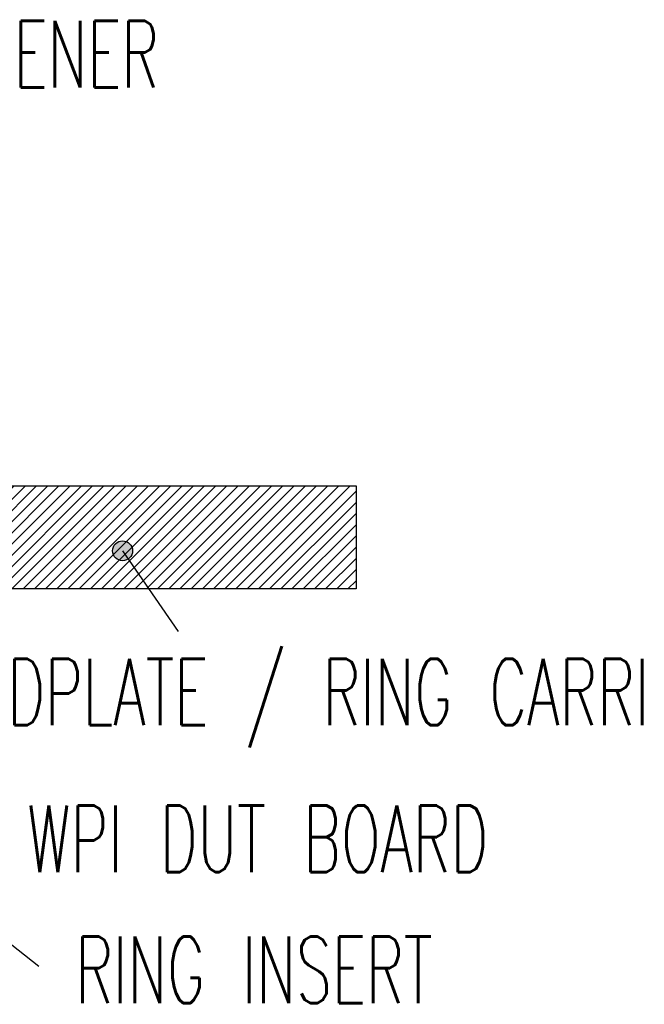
# Model space of a CAD drawing. Extents: x -1765 to 4890, y -3481 to 1222.
# Tile 65 of 98: x 2920 to 3078, y -2595 to -2346. Entities that reach past the tile are written whole.
import ezdxf

# ---------------------------------------------------------------- set-up
doc = ezdxf.new("R2010")
doc.units = 0
doc.layers.add('1', color=7, linetype='CONTINUOUS')
doc.styles.add('CONVERTER_1', font='txt.shx', dxfattribs={"width": 0.63})
doc.dimstyles.get("Standard").update_dxf_attribs({"dimtxt": 0.18, "dimasz": 0.18, "dimexe": 0.18, "dimexo": 0.0625, "dimgap": 0.09, "dimtad": 0, "dimtih": 1, "dimtoh": 1, "dimdec": 4, "dimzin": 0, "dimtxsty": 'STANDARD', "dimcen": 0.09, "dimazin": 3, "dimtfac": 1, "dimtdec": 4, "dimtofl": 0, "dimtmove": 0, "dimatfit": 3, "dimtolj": 1, "dimtzin": 0})

# ---------------------------------------------------------------- blocks, each defined once
blk = doc.blocks.new('HEADPLATE__22', base_point=(2866, -2504.75))
at = {"layer": '1', "linetype": 'CONTINUOUS'}
h = blk.add_hatch(dxfattribs=at)
h.set_pattern_fill('USER', color=1, scale=2, angle=45, pattern_type=0)
h.set_pattern_definition([(45, (0, 0), (-1.4142136, 1.4142136), [])])
h.paths.add_polyline_path([(3005.08, -2463.75), (2803, -2463.75), (2803, -2482.55), (2787, -2482.55), (2787, -2489.75), (3005.08, -2489.75)])
at = {"layer": '1', "color": 1, "linetype": 'CONTINUOUS'}
for p, q in [((2803, -2463.75), (3005.08, -2463.75)), ((3005.08, -2463.75), (3005.08, -2489.75)), ((3005.08, -2489.75), (2787, -2489.75))]:
    blk.add_line(p, q, dxfattribs=at)
blk = doc.blocks.new('TSK_APM90__23', base_point=(2370, -2520.16))
at = {"layer": '1'}
blk.add_blockref('HEADPLATE__22', (2866, -2504.75), dxfattribs=at)
blk = doc.blocks.new('TEXT__53', base_point=(2036.93, -2611.06))
at = {"layer": '1'}
h = blk.add_hatch(color=1, dxfattribs=at)
edge = h.paths.add_edge_path()
edge.add_arc((2946.13, -2480.16), 2.52, -180, 180)
at = {"layer": '1', "color": 1}
blk.add_circle((2946.13, -2480.16), 2.52, dxfattribs=at)
at = {"layer": '1', "color": 1, "style": 'CONVERTER_1', "width": 0.63}
for s, p in [('WPI DUT BOARD STIFFENER', (2756.48, -2363.19)), ('HEADPLATE / RING CARRIER', (2890.27, -2524.21)), ('WPI DUT BOARD', (2922.09, -2561.25)), ('RING INSERT', (2934.22, -2594.34))]:
    blk.add_text(s, height=16.8, dxfattribs=at).set_placement(p)
at = {"layer": '1', "color": 1, "linetype": 'CONTINUOUS', "has_arrowhead": 0}
for points in [[(2946.13, -2480.16), (2960.19, -2500.57)], [(2799.97, -2486.55), (2924.96, -2585.02)]]:
    blk.add_leader(points, dimstyle='Standard', dxfattribs=at)
blk = doc.blocks.new('WPIF_TSK__54', base_point=(2667.82, -3712.74))
at = {"layer": '1'}
for name, p in [('TEXT__53', (2036.93, -2611.06)), ('TSK_APM90__23', (2370, -2520.16))]:
    blk.add_blockref(name, p, dxfattribs=at)
blk = doc.blocks.new('C-E2803-62282-1S11B__55', base_point=(2630, -2449.25))
at = {"layer": '1'}
blk.add_blockref('WPIF_TSK__54', (2667.82, -3712.74), dxfattribs=at)

msp = doc.modelspace()

# ---------------------------------------------------------------- block references
at = {"layer": '1'}
msp.add_blockref('C-E2803-62282-1S11B__55', (2630, -2449.25), dxfattribs=at)

doc.saveas('drawing.dxf')
